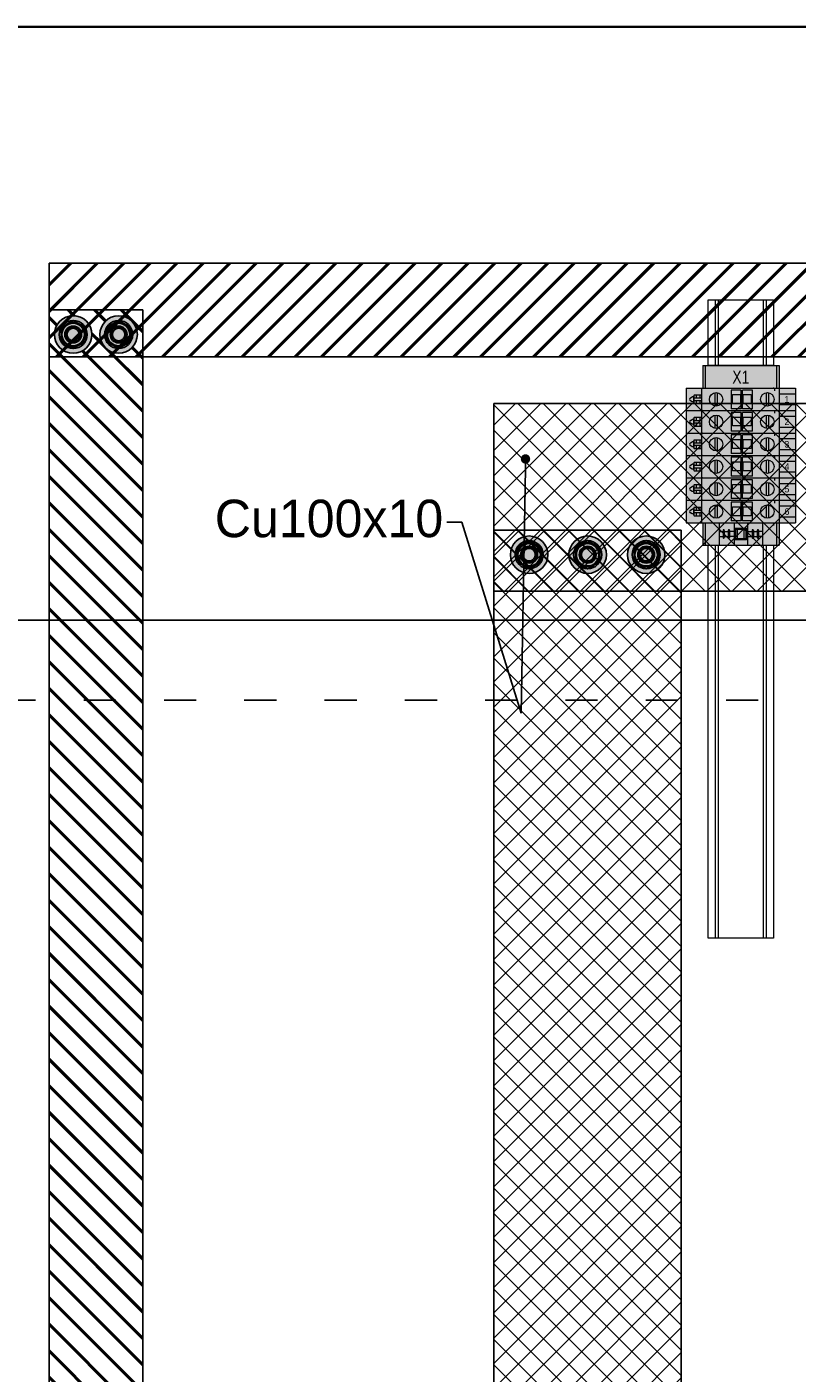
# Model space of a CAD drawing. Header units: millimetres. Extents: x -31 to 6803, y 0 to 664.
# Tile 22 of 119: x 940 to 969, y 187 to 237. Entities that reach past the tile are written whole.
import ezdxf
from ezdxf import colors
from ezdxf.entities.mleader import LeaderData, LeaderLine
from ezdxf.enums import TextEntityAlignment as Align
from ezdxf.math import Vec2, Vec3

# ---------------------------------------------------------------- set-up
doc = ezdxf.new("R2010")
doc.units = ezdxf.units.MM
doc.linetypes.add('ACAD_ISO03W100', pattern=[30, 12, -18])
doc.linetypes.add('DOT', pattern=[0.25, 0, -0.25])
doc.layers.add('!POMOCNICZE', color=8, linetype='Continuous', plot=False)
for name, color, linetype in [('1', 7, 'Continuous'), ('INTFCLR_5769', 7, 'Continuous'), ('Złączki', 7, 'Continuous')]:
    doc.layers.add(name, color=color, linetype=linetype)
doc.layers.add('TERMINALS', color=7, linetype='Continuous', lineweight=0)
doc.linetypes.add('CPFLEX', pattern='A,0.0001,-0.2,[131,LTYPESHP.SHX,S=0.2,R=0,X=-0.2,Y=0],-0.4,[131,LTYPESHP.SHX,S=0.2,R=180,X=0.2,Y=0],-0.2', length=0.8001)

# ---------------------------------------------------------------- blocks, each defined once
blk = doc.blocks.new('*U123')
at = {"transparency": 33554687}
h = blk.add_hatch(color=9, dxfattribs=at)
h.dxf.hatch_style = 1
h.paths.add_polyline_path([(-10, 0, 1), (10, 0, 1)])
at = {"color": 7}
blk.add_circle((-0.01, -0.01), 4.09, dxfattribs=at)
at = {"layer": 'INTFCLR_5769', "color": 7}
for p, q in [((-0.01, 7.5), (-6.49, 3.76)), ((6.49, 3.76), (0.01, 7.5)), ((-6.5, -3.74), (-6.5, 3.74)), ((6.5, -3.74), (6.5, 3.74)), ((-0.01, -7.5), (-6.49, -3.76)), ((6.49, -3.76), (0.01, -7.5))]:
    blk.add_line(p, q, dxfattribs=at)
for radius in [10, 7.5, 6.5, 6, 4.5, 4.32, 4, 3.32]:
    blk.add_circle((0, 0), radius, dxfattribs=at)
for centre, radius, start, end in [((0, 0), 7.5, 89.92779, 90.07506), ((0, 0), 7.5, 149.92506, 150.0721), ((-0.01, 0), 7.51, 29.9257, 30.0727), ((0.01, 0), 7.51, 209.9273, 210.07444), ((0, 0), 7.5, 329.92484, 330.07206), ((0, 0), 7.5, 269.92794, 270.07516)]:
    blk.add_arc(centre, radius, start, end, dxfattribs=at)
blk = doc.blocks.new('*U124')
at = {"transparency": 33554687}
h = blk.add_hatch(color=9, dxfattribs=at)
h.dxf.hatch_style = 1
h.paths.add_polyline_path([(-10, 0, 1), (10, 0, 1)])
at = {"color": 7}
blk.add_circle((-0.01, -0.01), 4.09, dxfattribs=at)
at = {"layer": 'INTFCLR_5769', "color": 7}
for p, q in [((-0.01, 7.5), (-6.49, 3.76)), ((6.49, 3.76), (0.01, 7.5)), ((-6.5, -3.74), (-6.5, 3.74)), ((6.5, -3.74), (6.5, 3.74)), ((-0.01, -7.5), (-6.49, -3.76)), ((6.49, -3.76), (0.01, -7.5))]:
    blk.add_line(p, q, dxfattribs=at)
for radius in [10, 7.5, 6.5, 6, 4.5, 4.32, 4, 3.32]:
    blk.add_circle((0, 0), radius, dxfattribs=at)
for centre, radius, start, end in [((0, 0), 7.5, 89.92779, 90.07506), ((0, 0), 7.5, 149.92506, 150.0721), ((-0.01, 0), 7.51, 29.9257, 30.0727), ((0.01, 0), 7.51, 209.9273, 210.07444), ((0, 0), 7.5, 329.92484, 330.07206), ((0, 0), 7.5, 269.92794, 270.07516)]:
    blk.add_arc(centre, radius, start, end, dxfattribs=at)
blk = doc.blocks.new('*U125')
at = {"transparency": 33554687}
h = blk.add_hatch(color=9, dxfattribs=at)
h.dxf.hatch_style = 1
h.paths.add_polyline_path([(-10, 0, 1), (10, 0, 1)])
at = {"color": 7}
blk.add_circle((-0.01, -0.01), 4.09, dxfattribs=at)
at = {"layer": 'INTFCLR_5769', "color": 7}
for p, q in [((-0.01, 7.5), (-6.49, 3.76)), ((6.49, 3.76), (0.01, 7.5)), ((-6.5, -3.74), (-6.5, 3.74)), ((6.5, -3.74), (6.5, 3.74)), ((-0.01, -7.5), (-6.49, -3.76)), ((6.49, -3.76), (0.01, -7.5))]:
    blk.add_line(p, q, dxfattribs=at)
for radius in [10, 7.5, 6.5, 6, 4.5, 4.32, 4, 3.32]:
    blk.add_circle((0, 0), radius, dxfattribs=at)
for centre, radius, start, end in [((0, 0), 7.5, 89.92779, 90.07506), ((0, 0), 7.5, 149.92506, 150.0721), ((-0.01, 0), 7.51, 29.9257, 30.0727), ((0.01, 0), 7.51, 209.9273, 210.07444), ((0, 0), 7.5, 329.92484, 330.07206), ((0, 0), 7.5, 269.92794, 270.07516)]:
    blk.add_arc(centre, radius, start, end, dxfattribs=at)
blk = doc.blocks.new('*U126')
at = {"transparency": 33554687}
h = blk.add_hatch(color=9, dxfattribs=at)
h.dxf.hatch_style = 1
h.paths.add_polyline_path([(-10, 0, 1), (10, 0, 1)])
at = {"color": 7}
blk.add_circle((-0.01, -0.01), 4.09, dxfattribs=at)
at = {"layer": 'INTFCLR_5769', "color": 7}
for p, q in [((-0.01, 7.5), (-6.49, 3.76)), ((6.49, 3.76), (0.01, 7.5)), ((-6.5, -3.74), (-6.5, 3.74)), ((6.5, -3.74), (6.5, 3.74)), ((-0.01, -7.5), (-6.49, -3.76)), ((6.49, -3.76), (0.01, -7.5))]:
    blk.add_line(p, q, dxfattribs=at)
for radius in [10, 7.5, 6.5, 6, 4.5, 4.32, 4, 3.32]:
    blk.add_circle((0, 0), radius, dxfattribs=at)
for centre, radius, start, end in [((0, 0), 7.5, 89.92779, 90.07506), ((0, 0), 7.5, 149.92506, 150.0721), ((-0.01, 0), 7.51, 29.9257, 30.0727), ((0.01, 0), 7.51, 209.9273, 210.07444), ((0, 0), 7.5, 329.92484, 330.07206), ((0, 0), 7.5, 269.92794, 270.07516)]:
    blk.add_arc(centre, radius, start, end, dxfattribs=at)
blk = doc.blocks.new('*U127')
at = {"transparency": 33554687}
h = blk.add_hatch(color=9, dxfattribs=at)
h.dxf.hatch_style = 1
h.paths.add_polyline_path([(-10, 0, 1), (10, 0, 1)])
at = {"color": 7}
blk.add_circle((-0.01, -0.01), 4.09, dxfattribs=at)
at = {"layer": 'INTFCLR_5769', "color": 7}
for p, q in [((-0.01, 7.5), (-6.49, 3.76)), ((6.49, 3.76), (0.01, 7.5)), ((-6.5, -3.74), (-6.5, 3.74)), ((6.5, -3.74), (6.5, 3.74)), ((-0.01, -7.5), (-6.49, -3.76)), ((6.49, -3.76), (0.01, -7.5))]:
    blk.add_line(p, q, dxfattribs=at)
for radius in [10, 7.5, 6.5, 6, 4.5, 4.32, 4, 3.32]:
    blk.add_circle((0, 0), radius, dxfattribs=at)
for centre, radius, start, end in [((0, 0), 7.5, 89.92779, 90.07506), ((0, 0), 7.5, 149.92506, 150.0721), ((-0.01, 0), 7.51, 29.9257, 30.0727), ((0.01, 0), 7.51, 209.9273, 210.07444), ((0, 0), 7.5, 329.92484, 330.07206), ((0, 0), 7.5, 269.92794, 270.07516)]:
    blk.add_arc(centre, radius, start, end, dxfattribs=at)
blk = doc.blocks.new('*U128')
at = {"transparency": 33554687}
h = blk.add_hatch(color=9, dxfattribs=at)
h.dxf.hatch_style = 1
h.paths.add_polyline_path([(-10, 0, 1), (10, 0, 1)])
at = {"color": 7}
blk.add_circle((-0.01, -0.01), 4.09, dxfattribs=at)
at = {"layer": 'INTFCLR_5769', "color": 7}
for p, q in [((-0.01, 7.5), (-6.49, 3.76)), ((6.49, 3.76), (0.01, 7.5)), ((-6.5, -3.74), (-6.5, 3.74)), ((6.5, -3.74), (6.5, 3.74)), ((-0.01, -7.5), (-6.49, -3.76)), ((6.49, -3.76), (0.01, -7.5))]:
    blk.add_line(p, q, dxfattribs=at)
for radius in [10, 7.5, 6.5, 6, 4.5, 4.32, 4, 3.32]:
    blk.add_circle((0, 0), radius, dxfattribs=at)
for centre, radius, start, end in [((0, 0), 7.5, 89.92779, 90.07506), ((0, 0), 7.5, 149.92506, 150.0721), ((-0.01, 0), 7.51, 29.9257, 30.0727), ((0.01, 0), 7.51, 209.9273, 210.07444), ((0, 0), 7.5, 329.92484, 330.07206), ((0, 0), 7.5, 269.92794, 270.07516)]:
    blk.add_arc(centre, radius, start, end, dxfattribs=at)
blk = doc.blocks.new('*U129')
at = {"transparency": 33554687}
h = blk.add_hatch(color=9, dxfattribs=at)
h.dxf.hatch_style = 1
h.paths.add_polyline_path([(-10, 0, 1), (10, 0, 1)])
at = {"color": 7}
blk.add_circle((-0.01, -0.01), 4.09, dxfattribs=at)
at = {"layer": 'INTFCLR_5769', "color": 7}
for p, q in [((-0.01, 7.5), (-6.49, 3.76)), ((6.49, 3.76), (0.01, 7.5)), ((-6.5, -3.74), (-6.5, 3.74)), ((6.5, -3.74), (6.5, 3.74)), ((-0.01, -7.5), (-6.49, -3.76)), ((6.49, -3.76), (0.01, -7.5))]:
    blk.add_line(p, q, dxfattribs=at)
for radius in [10, 7.5, 6.5, 6, 4.5, 4.32, 4, 3.32]:
    blk.add_circle((0, 0), radius, dxfattribs=at)
for centre, radius, start, end in [((0, 0), 7.5, 89.92779, 90.07506), ((0, 0), 7.5, 149.92506, 150.0721), ((-0.01, 0), 7.51, 29.9257, 30.0727), ((0.01, 0), 7.51, 209.9273, 210.07444), ((0, 0), 7.5, 329.92484, 330.07206), ((0, 0), 7.5, 269.92794, 270.07516)]:
    blk.add_arc(centre, radius, start, end, dxfattribs=at)
blk = doc.blocks.new('*U130')
at = {"transparency": 33554687}
h = blk.add_hatch(color=9, dxfattribs=at)
h.dxf.hatch_style = 1
h.paths.add_polyline_path([(-10, 0, 1), (10, 0, 1)])
at = {"color": 7}
blk.add_circle((-0.01, -0.01), 4.09, dxfattribs=at)
at = {"layer": 'INTFCLR_5769', "color": 7}
for p, q in [((-0.01, 7.5), (-6.49, 3.76)), ((6.49, 3.76), (0.01, 7.5)), ((-6.5, -3.74), (-6.5, 3.74)), ((6.5, -3.74), (6.5, 3.74)), ((-0.01, -7.5), (-6.49, -3.76)), ((6.49, -3.76), (0.01, -7.5))]:
    blk.add_line(p, q, dxfattribs=at)
for radius in [10, 7.5, 6.5, 6, 4.5, 4.32, 4, 3.32]:
    blk.add_circle((0, 0), radius, dxfattribs=at)
for centre, radius, start, end in [((0, 0), 7.5, 89.92779, 90.07506), ((0, 0), 7.5, 149.92506, 150.0721), ((-0.01, 0), 7.51, 29.9257, 30.0727), ((0.01, 0), 7.51, 209.9273, 210.07444), ((0, 0), 7.5, 329.92484, 330.07206), ((0, 0), 7.5, 269.92794, 270.07516)]:
    blk.add_arc(centre, radius, start, end, dxfattribs=at)
blk = doc.blocks.new('*U131')
at = {"transparency": 33554687}
h = blk.add_hatch(color=9, dxfattribs=at)
h.dxf.hatch_style = 1
h.paths.add_polyline_path([(-10, 0, 1), (10, 0, 1)])
at = {"color": 7}
blk.add_circle((-0.01, -0.01), 4.09, dxfattribs=at)
at = {"layer": 'INTFCLR_5769', "color": 7}
for p, q in [((-0.01, 7.5), (-6.49, 3.76)), ((6.49, 3.76), (0.01, 7.5)), ((-6.5, -3.74), (-6.5, 3.74)), ((6.5, -3.74), (6.5, 3.74)), ((-0.01, -7.5), (-6.49, -3.76)), ((6.49, -3.76), (0.01, -7.5))]:
    blk.add_line(p, q, dxfattribs=at)
for radius in [10, 7.5, 6.5, 6, 4.5, 4.32, 4, 3.32]:
    blk.add_circle((0, 0), radius, dxfattribs=at)
for centre, radius, start, end in [((0, 0), 7.5, 89.92779, 90.07506), ((0, 0), 7.5, 149.92506, 150.0721), ((-0.01, 0), 7.51, 29.9257, 30.0727), ((0.01, 0), 7.51, 209.9273, 210.07444), ((0, 0), 7.5, 329.92484, 330.07206), ((0, 0), 7.5, 269.92794, 270.07516)]:
    blk.add_arc(centre, radius, start, end, dxfattribs=at)
blk = doc.blocks.new('*U132')
at = {"transparency": 33554687}
h = blk.add_hatch(color=9, dxfattribs=at)
h.dxf.hatch_style = 1
h.paths.add_polyline_path([(-10, 0, 1), (10, 0, 1)])
at = {"color": 7}
blk.add_circle((-0.01, -0.01), 4.09, dxfattribs=at)
at = {"layer": 'INTFCLR_5769', "color": 7}
for p, q in [((-0.01, 7.5), (-6.49, 3.76)), ((6.49, 3.76), (0.01, 7.5)), ((-6.5, -3.74), (-6.5, 3.74)), ((6.5, -3.74), (6.5, 3.74)), ((-0.01, -7.5), (-6.49, -3.76)), ((6.49, -3.76), (0.01, -7.5))]:
    blk.add_line(p, q, dxfattribs=at)
for radius in [10, 7.5, 6.5, 6, 4.5, 4.32, 4, 3.32]:
    blk.add_circle((0, 0), radius, dxfattribs=at)
for centre, radius, start, end in [((0, 0), 7.5, 89.92779, 90.07506), ((0, 0), 7.5, 149.92506, 150.0721), ((-0.01, 0), 7.51, 29.9257, 30.0727), ((0.01, 0), 7.51, 209.9273, 210.07444), ((0, 0), 7.5, 329.92484, 330.07206), ((0, 0), 7.5, 269.92794, 270.07516)]:
    blk.add_arc(centre, radius, start, end, dxfattribs=at)
blk = doc.blocks.new('_Dot')
at = {"color": 0, "linetype": 'ByBlock', "lineweight": -2}
blk.add_line((-0.5, 0), (-1, 0), dxfattribs=at)
at = {"color": 0, "linetype": 'ByBlock', "const_width": 0.5}
blk.add_lwpolyline([(-0.25, 0, 1), (0.25, 0, 1)], format="xyb", close=True, dxfattribs=at)
blk = doc.blocks.new('*U183')
at = {"true_color": 0xffffff}
h = blk.add_hatch(color=7, dxfattribs=at)
h.dxf.hatch_style = 1
h.paths.add_polyline_path([(-0.03, 20.37), (-12, 20.37), (-12, -20.37), (-0.03, -20.37)])
at = {"layer": 'TERMINALS', "linetype": 'Continuous', "lineweight": 0}
for p, q in [((-12, -20.37), (-12, 20.37)), ((-12, 20.37), (0, 20.37)), ((-12, 19.01), (0, 19.01)), ((0, -20.37), (0, 20.37)), ((-12, -19.01), (0, -19.01)), ((-12, -20.37), (0, -20.37))]:
    blk.add_line(p, q, dxfattribs=at)
blk.add_point((0, 17.5), dxfattribs=at)
at = {"width": 0.8, "flags": 12}
blk.add_attdef('X1', text='', height=7, rotation=90, dxfattribs=at).set_placement((-5.86, 0), align=Align.MIDDLE_CENTER)
blk = doc.blocks.new('*U185')
at = {"true_color": 0xffffff}
h = blk.add_hatch(color=7, dxfattribs=at)
h.dxf.hatch_style = 1
h.paths.add_polyline_path([(11.99, 20.37), (0.01, 20.37), (0, -20.37), (11.97, -20.37)])
at = {"linetype": 'DOT', "lineweight": 0, "ltscale": 1000000.0}
blk.add_line((0, 17.5), (12, 17.5), dxfattribs=at)
at = {"layer": 'TERMINALS', "linetype": 'Continuous', "lineweight": 0}
for p, q in [((0, -20.37), (0, 20.37)), ((0, 20.37), (12, 20.37)), ((0, 19.01), (12, 19.01)), ((12, -20.37), (12, 20.37)), ((0, 11.58), (12, 11.58)), ((4.09, 9.48), (7.91, 9.48)), ((4.09, 8.78), (7.91, 8.78)), ((4.7, 11.58), (4.7, 9.48)), ((4.7, 6.68), (4.7, 8.78)), ((7.3, 11.58), (7.3, 9.48)), ((7.3, 6.68), (7.3, 8.78)), ((0, 3.58), (12, 3.58)), ((2.9, -3.12), (2.9, 3.08)), ((2.9, 3.08), (9.1, 3.08)), ((2.9, 3.08), (3.4, 2.58)), ((3.4, -2.62), (3.4, 2.58)), ((3.4, 2.58), (8.6, 2.58)), ((8.6, 1.74), (3.4, 1.74)), ((4.09, 6.68), (7.91, 6.68)), ((4.09, 5.98), (7.91, 5.98)), ((4.7, 3.58), (4.7, 5.98)), ((7.3, 3.58), (7.3, 5.98)), ((8.6, 2.58), (9.1, 3.08)), ((8.6, 2.58), (8.6, -2.62)), ((9.1, 3.08), (9.1, -3.12)), ((0, -3.62), (12, -3.62)), ((2.9, -3.12), (3.4, -2.62)), ((9.1, -3.12), (2.9, -3.12)), ((8.6, -1.77), (3.4, -1.77)), ((8.6, -2.62), (3.4, -2.62)), ((4.09, -6.02), (7.91, -6.02)), ((4.09, -6.72), (7.91, -6.72)), ((4.7, -3.62), (4.7, -6.02)), ((4.7, -8.82), (4.7, -6.72)), ((7.3, -3.62), (7.3, -6.02)), ((7.3, -8.82), (7.3, -6.72)), ((8.6, -2.62), (9.1, -3.12)), ((0, -11.62), (12, -11.62)), ((4.09, -8.82), (7.91, -8.82)), ((4.09, -9.52), (7.91, -9.52)), ((4.7, -11.62), (4.7, -9.52)), ((7.3, -11.62), (7.3, -9.52)), ((0, -19.01), (12, -19.01)), ((0, -20.37), (12, -20.37))]:
    blk.add_line(p, q, dxfattribs=at)
for centre, start, end in [((4.09, 9.13), 90, 270), ((7.91, 9.13), 270, 90), ((4.09, 6.33), 90, 270), ((7.91, 6.33), 270, 90), ((4.09, -6.37), 90, 270), ((7.91, -6.37), 270, 90), ((4.09, -9.17), 90, 270), ((7.91, -9.17), 270, 90)]:
    blk.add_arc(centre, 0.35, start, end, dxfattribs=at)
blk = doc.blocks.new('*U194')
at = {"layer": 'Złączki', "lineweight": 0}
for p, q in [((0, 17.5), (35.08, 17.5)), ((0, -17.5), (0, 17.5)), ((35.08, 17.5), (35.08, -17.5)), ((0, 13.5), (35.08, 13.5)), ((0, 12), (35.08, 12)), ((35.08, -12), (0, -12)), ((35.08, -13.5), (0, -13.5)), ((35.08, -17.5), (0, -17.5))]:
    blk.add_line(p, q, dxfattribs=at)
blk = doc.blocks.new('*U195')
at = {"layer": 'Złączki', "lineweight": 0}
for p, q in [((0, 17.5), (209.79, 17.5)), ((0, -17.5), (0, 17.5)), ((209.79, 17.5), (209.79, -17.5)), ((0, 13.5), (209.79, 13.5)), ((0, 12), (209.79, 12)), ((209.79, -12), (0, -12)), ((209.79, -13.5), (0, -13.5)), ((209.79, -17.5), (0, -17.5))]:
    blk.add_line(p, q, dxfattribs=at)
blk = doc.blocks.new('*U212')
at = {"true_color": 0xffffff}
h = blk.add_hatch(color=7, dxfattribs=at)
h.dxf.hatch_style = 1
h.paths.add_polyline_path([(11.97, 29.25), (0, 29.25), (0, -29.25), (11.97, -29.25)])
at = {"lineweight": 0}
for p, q in [((3, 20.6), (3, 29.25)), ((8.97, 29.25), (8.97, 20.6)), ((11.97, 20.6), (0, 20.6))]:
    blk.add_line(p, q, dxfattribs=at)
at = {"linetype": 'DOT', "lineweight": 0, "ltscale": 1000000.0}
blk.add_line((0, 18), (11.97, 18), dxfattribs=at)
blk.add_line((4.24, -25.17), (7.74, -25.17))
at = {"layer": '1', "linetype": 'Continuous', "lineweight": 0}
for p, q in [((0, 29.25), (11.97, 29.25)), ((0, -29.25), (0, 29.25)), ((11.97, -29.25), (11.97, 29.25)), ((2.46, 14.75), (9.51, 14.75)), ((2.46, 13.55), (9.51, 13.55)), ((10.98, 6.2), (1, 6.2)), ((1, 6.2), (1, 0.85)), ((10.98, 0.85), (1, 0.85)), ((10.98, 0.15), (1, 0.15)), ((1, 0.15), (1, -5.2)), ((3.45, 5.45), (8.2, 5.45)), ((3.45, 1.25), (3.45, 5.45)), ((8.2, 1.25), (3.45, 1.25)), ((8.2, 5.45), (8.2, 1.25)), ((10.98, 6.2), (10.98, 0.85)), ((10.98, 0.15), (10.98, -5.2)), ((1, -5.2), (10.98, -5.2)), ((3.45, -4.45), (3.45, -0.25)), ((3.45, -0.25), (8.2, -0.25)), ((8.2, -4.45), (3.45, -4.45)), ((8.2, -0.25), (8.2, -4.45)), ((2.46, -12.6), (9.51, -12.6)), ((2.46, -13.8), (9.51, -13.8)), ((0.5, -21), (11.47, -21)), ((3.74, -21), (3.74, -24.67)), ((5.24, -25.17), (5.24, -21)), ((6.73, -21), (6.73, -25.17)), ((8.24, -24.67), (8.24, -21)), ((4.24, -21.88), (5.24, -21.88)), ((4.24, -23.86), (5.24, -23.86)), ((4.69, -25.17), (4.69, -25.97)), ((5.22, -26.88), (4.69, -25.97)), ((6.73, -21.88), (7.74, -21.88)), ((6.73, -23.86), (7.74, -23.86)), ((7.29, -25.97), (6.75, -26.88)), ((7.29, -25.17), (7.29, -25.97)), ((0, -29.25), (11.97, -29.25))]:
    blk.add_line(p, q, dxfattribs=at)
for centre in [(5.99, 14.15), (5.99, -13.2)]:
    blk.add_circle(centre, 3.58, dxfattribs=at)
for centre, radius, start, end in [((0.5, -20.5), 0.5, 180, 270), ((4.24, -21.38), 0.5, 179.98941, 270), ((7.74, -21.38), 0.5, 270, 0.01147), ((11.47, -20.5), 0.5, 270, 0), ((4.24, -23.36), 0.5, 179.98941, 270), ((4.24, -24.67), 0.5, 179.98941, 270.00011), ((5.99, -26.44), 0.887, 210.1767, 329.8233), ((7.74, -23.36), 0.5, 270, 0.01147), ((7.74, -24.67), 0.5, 270.00011, 0.01147)]:
    blk.add_arc(centre, radius, start, end, dxfattribs=at)
at = {"flags": 12}
blk.add_attdef('16', text='', height=3.5, rotation=90, dxfattribs=at).set_placement((5.99, 24.59), align=Align.MIDDLE_CENTER)
blk = doc.blocks.new('*U214')
at = {"true_color": 0xffffff}
h = blk.add_hatch(color=7, dxfattribs=at)
h.dxf.hatch_style = 1
h.paths.add_polyline_path([(11.97, 29.25), (0, 29.25), (0, -29.25), (11.97, -29.25)])
at = {"lineweight": 0}
for p, q in [((3, 20.6), (3, 29.25)), ((8.97, 29.25), (8.97, 20.6)), ((11.97, 20.6), (0, 20.6))]:
    blk.add_line(p, q, dxfattribs=at)
at = {"linetype": 'DOT', "lineweight": 0, "ltscale": 1000000.0}
blk.add_line((0, 18), (11.97, 18), dxfattribs=at)
blk.add_line((4.24, -25.17), (7.74, -25.17))
at = {"layer": '1', "linetype": 'Continuous', "lineweight": 0}
for p, q in [((0, 29.25), (11.97, 29.25)), ((0, -29.25), (0, 29.25)), ((11.97, -29.25), (11.97, 29.25)), ((2.46, 14.75), (9.51, 14.75)), ((2.46, 13.55), (9.51, 13.55)), ((10.98, 6.2), (1, 6.2)), ((1, 6.2), (1, 0.85)), ((10.98, 0.85), (1, 0.85)), ((10.98, 0.15), (1, 0.15)), ((1, 0.15), (1, -5.2)), ((3.45, 5.45), (8.2, 5.45)), ((3.45, 1.25), (3.45, 5.45)), ((8.2, 1.25), (3.45, 1.25)), ((8.2, 5.45), (8.2, 1.25)), ((10.98, 6.2), (10.98, 0.85)), ((10.98, 0.15), (10.98, -5.2)), ((1, -5.2), (10.98, -5.2)), ((3.45, -4.45), (3.45, -0.25)), ((3.45, -0.25), (8.2, -0.25)), ((8.2, -4.45), (3.45, -4.45)), ((8.2, -0.25), (8.2, -4.45)), ((2.46, -12.6), (9.51, -12.6)), ((2.46, -13.8), (9.51, -13.8)), ((0.5, -21), (11.47, -21)), ((3.74, -21), (3.74, -24.67)), ((5.24, -25.17), (5.24, -21)), ((6.73, -21), (6.73, -25.17)), ((8.24, -24.67), (8.24, -21)), ((4.24, -21.88), (5.24, -21.88)), ((4.24, -23.86), (5.24, -23.86)), ((4.69, -25.17), (4.69, -25.97)), ((5.22, -26.88), (4.69, -25.97)), ((6.73, -21.88), (7.74, -21.88)), ((6.73, -23.86), (7.74, -23.86)), ((7.29, -25.97), (6.75, -26.88)), ((7.29, -25.17), (7.29, -25.97)), ((0, -29.25), (11.97, -29.25))]:
    blk.add_line(p, q, dxfattribs=at)
for centre in [(5.99, 14.15), (5.99, -13.2)]:
    blk.add_circle(centre, 3.58, dxfattribs=at)
for centre, radius, start, end in [((0.5, -20.5), 0.5, 180, 270), ((4.24, -21.38), 0.5, 179.98941, 270), ((7.74, -21.38), 0.5, 270, 0.01147), ((11.47, -20.5), 0.5, 270, 0), ((4.24, -23.36), 0.5, 179.98941, 270), ((4.24, -24.67), 0.5, 179.98941, 270.00011), ((5.99, -26.44), 0.887, 210.1767, 329.8233), ((7.74, -23.36), 0.5, 270, 0.01147), ((7.74, -24.67), 0.5, 270.00011, 0.01147)]:
    blk.add_arc(centre, radius, start, end, dxfattribs=at)
at = {"flags": 12}
blk.add_attdef('16', text='', height=3.5, rotation=90, dxfattribs=at).set_placement((5.99, 24.59), align=Align.MIDDLE_CENTER)
blk = doc.blocks.new('*U215')
at = {"true_color": 0xffffff}
h = blk.add_hatch(color=7, dxfattribs=at)
h.dxf.hatch_style = 1
h.paths.add_polyline_path([(11.97, 29.25), (0, 29.25), (0, -29.25), (11.97, -29.25)])
at = {"lineweight": 0}
for p, q in [((3, 20.6), (3, 29.25)), ((8.97, 29.25), (8.97, 20.6)), ((11.97, 20.6), (0, 20.6))]:
    blk.add_line(p, q, dxfattribs=at)
at = {"linetype": 'DOT', "lineweight": 0, "ltscale": 1000000.0}
blk.add_line((0, 18), (11.97, 18), dxfattribs=at)
blk.add_line((4.24, -25.17), (7.74, -25.17))
at = {"layer": '1', "linetype": 'Continuous', "lineweight": 0}
for p, q in [((0, 29.25), (11.97, 29.25)), ((0, -29.25), (0, 29.25)), ((11.97, -29.25), (11.97, 29.25)), ((2.46, 14.75), (9.51, 14.75)), ((2.46, 13.55), (9.51, 13.55)), ((10.98, 6.2), (1, 6.2)), ((1, 6.2), (1, 0.85)), ((10.98, 0.85), (1, 0.85)), ((10.98, 0.15), (1, 0.15)), ((1, 0.15), (1, -5.2)), ((3.45, 5.45), (8.2, 5.45)), ((3.45, 1.25), (3.45, 5.45)), ((8.2, 1.25), (3.45, 1.25)), ((8.2, 5.45), (8.2, 1.25)), ((10.98, 6.2), (10.98, 0.85)), ((10.98, 0.15), (10.98, -5.2)), ((1, -5.2), (10.98, -5.2)), ((3.45, -4.45), (3.45, -0.25)), ((3.45, -0.25), (8.2, -0.25)), ((8.2, -4.45), (3.45, -4.45)), ((8.2, -0.25), (8.2, -4.45)), ((2.46, -12.6), (9.51, -12.6)), ((2.46, -13.8), (9.51, -13.8)), ((0.5, -21), (11.47, -21)), ((3.74, -21), (3.74, -24.67)), ((5.24, -25.17), (5.24, -21)), ((6.73, -21), (6.73, -25.17)), ((8.24, -24.67), (8.24, -21)), ((4.24, -21.88), (5.24, -21.88)), ((4.24, -23.86), (5.24, -23.86)), ((4.69, -25.17), (4.69, -25.97)), ((5.22, -26.88), (4.69, -25.97)), ((6.73, -21.88), (7.74, -21.88)), ((6.73, -23.86), (7.74, -23.86)), ((7.29, -25.97), (6.75, -26.88)), ((7.29, -25.17), (7.29, -25.97)), ((0, -29.25), (11.97, -29.25))]:
    blk.add_line(p, q, dxfattribs=at)
for centre in [(5.99, 14.15), (5.99, -13.2)]:
    blk.add_circle(centre, 3.58, dxfattribs=at)
for centre, radius, start, end in [((0.5, -20.5), 0.5, 180, 270), ((4.24, -21.38), 0.5, 179.98941, 270), ((7.74, -21.38), 0.5, 270, 0.01147), ((11.47, -20.5), 0.5, 270, 0), ((4.24, -23.36), 0.5, 179.98941, 270), ((4.24, -24.67), 0.5, 179.98941, 270.00011), ((5.99, -26.44), 0.887, 210.1767, 329.8233), ((7.74, -23.36), 0.5, 270, 0.01147), ((7.74, -24.67), 0.5, 270.00011, 0.01147)]:
    blk.add_arc(centre, radius, start, end, dxfattribs=at)
at = {"flags": 12}
blk.add_attdef('16', text='', height=3.5, rotation=90, dxfattribs=at).set_placement((5.99, 24.59), align=Align.MIDDLE_CENTER)
blk = doc.blocks.new('*U216')
at = {"true_color": 0xffffff}
h = blk.add_hatch(color=7, dxfattribs=at)
h.dxf.hatch_style = 1
h.paths.add_polyline_path([(11.97, 29.25), (0, 29.25), (0, -29.25), (11.97, -29.25)])
at = {"lineweight": 0}
for p, q in [((3, 20.6), (3, 29.25)), ((8.97, 29.25), (8.97, 20.6)), ((11.97, 20.6), (0, 20.6))]:
    blk.add_line(p, q, dxfattribs=at)
at = {"linetype": 'DOT', "lineweight": 0, "ltscale": 1000000.0}
blk.add_line((0, 18), (11.97, 18), dxfattribs=at)
blk.add_line((4.24, -25.17), (7.74, -25.17))
at = {"layer": '1', "linetype": 'Continuous', "lineweight": 0}
for p, q in [((0, 29.25), (11.97, 29.25)), ((0, -29.25), (0, 29.25)), ((11.97, -29.25), (11.97, 29.25)), ((2.46, 14.75), (9.51, 14.75)), ((2.46, 13.55), (9.51, 13.55)), ((10.98, 6.2), (1, 6.2)), ((1, 6.2), (1, 0.85)), ((10.98, 0.85), (1, 0.85)), ((10.98, 0.15), (1, 0.15)), ((1, 0.15), (1, -5.2)), ((3.45, 5.45), (8.2, 5.45)), ((3.45, 1.25), (3.45, 5.45)), ((8.2, 1.25), (3.45, 1.25)), ((8.2, 5.45), (8.2, 1.25)), ((10.98, 6.2), (10.98, 0.85)), ((10.98, 0.15), (10.98, -5.2)), ((1, -5.2), (10.98, -5.2)), ((3.45, -4.45), (3.45, -0.25)), ((3.45, -0.25), (8.2, -0.25)), ((8.2, -4.45), (3.45, -4.45)), ((8.2, -0.25), (8.2, -4.45)), ((2.46, -12.6), (9.51, -12.6)), ((2.46, -13.8), (9.51, -13.8)), ((0.5, -21), (11.47, -21)), ((3.74, -21), (3.74, -24.67)), ((5.24, -25.17), (5.24, -21)), ((6.73, -21), (6.73, -25.17)), ((8.24, -24.67), (8.24, -21)), ((4.24, -21.88), (5.24, -21.88)), ((4.24, -23.86), (5.24, -23.86)), ((4.69, -25.17), (4.69, -25.97)), ((5.22, -26.88), (4.69, -25.97)), ((6.73, -21.88), (7.74, -21.88)), ((6.73, -23.86), (7.74, -23.86)), ((7.29, -25.97), (6.75, -26.88)), ((7.29, -25.17), (7.29, -25.97)), ((0, -29.25), (11.97, -29.25))]:
    blk.add_line(p, q, dxfattribs=at)
for centre in [(5.99, 14.15), (5.99, -13.2)]:
    blk.add_circle(centre, 3.58, dxfattribs=at)
for centre, radius, start, end in [((0.5, -20.5), 0.5, 180, 270), ((4.24, -21.38), 0.5, 179.98941, 270), ((7.74, -21.38), 0.5, 270, 0.01147), ((11.47, -20.5), 0.5, 270, 0), ((4.24, -23.36), 0.5, 179.98941, 270), ((4.24, -24.67), 0.5, 179.98941, 270.00011), ((5.99, -26.44), 0.887, 210.1767, 329.8233), ((7.74, -23.36), 0.5, 270, 0.01147), ((7.74, -24.67), 0.5, 270.00011, 0.01147)]:
    blk.add_arc(centre, radius, start, end, dxfattribs=at)
at = {"flags": 12}
blk.add_attdef('16', text='', height=3.5, rotation=90, dxfattribs=at).set_placement((5.99, 24.59), align=Align.MIDDLE_CENTER)
blk = doc.blocks.new('*U217')
at = {"true_color": 0xffffff}
h = blk.add_hatch(color=7, dxfattribs=at)
h.dxf.hatch_style = 1
h.paths.add_polyline_path([(11.97, 29.25), (0, 29.25), (0, -29.25), (11.97, -29.25)])
at = {"lineweight": 0}
for p, q in [((3, 20.6), (3, 29.25)), ((8.97, 29.25), (8.97, 20.6)), ((11.97, 20.6), (0, 20.6))]:
    blk.add_line(p, q, dxfattribs=at)
at = {"linetype": 'DOT', "lineweight": 0, "ltscale": 1000000.0}
blk.add_line((0, 18), (11.97, 18), dxfattribs=at)
blk.add_line((4.24, -25.17), (7.74, -25.17))
at = {"layer": '1', "linetype": 'Continuous', "lineweight": 0}
for p, q in [((0, 29.25), (11.97, 29.25)), ((0, -29.25), (0, 29.25)), ((11.97, -29.25), (11.97, 29.25)), ((2.46, 14.75), (9.51, 14.75)), ((2.46, 13.55), (9.51, 13.55)), ((10.98, 6.2), (1, 6.2)), ((1, 6.2), (1, 0.85)), ((10.98, 0.85), (1, 0.85)), ((10.98, 0.15), (1, 0.15)), ((1, 0.15), (1, -5.2)), ((3.45, 5.45), (8.2, 5.45)), ((3.45, 1.25), (3.45, 5.45)), ((8.2, 1.25), (3.45, 1.25)), ((8.2, 5.45), (8.2, 1.25)), ((10.98, 6.2), (10.98, 0.85)), ((10.98, 0.15), (10.98, -5.2)), ((1, -5.2), (10.98, -5.2)), ((3.45, -4.45), (3.45, -0.25)), ((3.45, -0.25), (8.2, -0.25)), ((8.2, -4.45), (3.45, -4.45)), ((8.2, -0.25), (8.2, -4.45)), ((2.46, -12.6), (9.51, -12.6)), ((2.46, -13.8), (9.51, -13.8)), ((0.5, -21), (11.47, -21)), ((3.74, -21), (3.74, -24.67)), ((5.24, -25.17), (5.24, -21)), ((6.73, -21), (6.73, -25.17)), ((8.24, -24.67), (8.24, -21)), ((4.24, -21.88), (5.24, -21.88)), ((4.24, -23.86), (5.24, -23.86)), ((4.69, -25.17), (4.69, -25.97)), ((5.22, -26.88), (4.69, -25.97)), ((6.73, -21.88), (7.74, -21.88)), ((6.73, -23.86), (7.74, -23.86)), ((7.29, -25.97), (6.75, -26.88)), ((7.29, -25.17), (7.29, -25.97)), ((0, -29.25), (11.97, -29.25))]:
    blk.add_line(p, q, dxfattribs=at)
for centre in [(5.99, 14.15), (5.99, -13.2)]:
    blk.add_circle(centre, 3.58, dxfattribs=at)
for centre, radius, start, end in [((0.5, -20.5), 0.5, 180, 270), ((4.24, -21.38), 0.5, 179.98941, 270), ((7.74, -21.38), 0.5, 270, 0.01147), ((11.47, -20.5), 0.5, 270, 0), ((4.24, -23.36), 0.5, 179.98941, 270), ((4.24, -24.67), 0.5, 179.98941, 270.00011), ((5.99, -26.44), 0.887, 210.1767, 329.8233), ((7.74, -23.36), 0.5, 270, 0.01147), ((7.74, -24.67), 0.5, 270.00011, 0.01147)]:
    blk.add_arc(centre, radius, start, end, dxfattribs=at)
at = {"flags": 12}
blk.add_attdef('16', text='', height=3.5, rotation=90, dxfattribs=at).set_placement((5.99, 24.59), align=Align.MIDDLE_CENTER)
blk = doc.blocks.new('*U218')
at = {"true_color": 0xffffff}
h = blk.add_hatch(color=7, dxfattribs=at)
h.dxf.hatch_style = 1
h.paths.add_polyline_path([(11.97, 29.25), (0, 29.25), (0, -29.25), (11.97, -29.25)])
at = {"lineweight": 0}
for p, q in [((3, 20.6), (3, 29.25)), ((8.97, 29.25), (8.97, 20.6)), ((11.97, 20.6), (0, 20.6))]:
    blk.add_line(p, q, dxfattribs=at)
at = {"linetype": 'DOT', "lineweight": 0, "ltscale": 1000000.0}
blk.add_line((0, 18), (11.97, 18), dxfattribs=at)
blk.add_line((4.24, -25.17), (7.74, -25.17))
at = {"layer": '1', "linetype": 'Continuous', "lineweight": 0}
for p, q in [((0, 29.25), (11.97, 29.25)), ((0, -29.25), (0, 29.25)), ((11.97, -29.25), (11.97, 29.25)), ((2.46, 14.75), (9.51, 14.75)), ((2.46, 13.55), (9.51, 13.55)), ((10.98, 6.2), (1, 6.2)), ((1, 6.2), (1, 0.85)), ((10.98, 0.85), (1, 0.85)), ((10.98, 0.15), (1, 0.15)), ((1, 0.15), (1, -5.2)), ((3.45, 5.45), (8.2, 5.45)), ((3.45, 1.25), (3.45, 5.45)), ((8.2, 1.25), (3.45, 1.25)), ((8.2, 5.45), (8.2, 1.25)), ((10.98, 6.2), (10.98, 0.85)), ((10.98, 0.15), (10.98, -5.2)), ((1, -5.2), (10.98, -5.2)), ((3.45, -4.45), (3.45, -0.25)), ((3.45, -0.25), (8.2, -0.25)), ((8.2, -4.45), (3.45, -4.45)), ((8.2, -0.25), (8.2, -4.45)), ((2.46, -12.6), (9.51, -12.6)), ((2.46, -13.8), (9.51, -13.8)), ((0.5, -21), (11.47, -21)), ((3.74, -21), (3.74, -24.67)), ((5.24, -25.17), (5.24, -21)), ((6.73, -21), (6.73, -25.17)), ((8.24, -24.67), (8.24, -21)), ((4.24, -21.88), (5.24, -21.88)), ((4.24, -23.86), (5.24, -23.86)), ((4.69, -25.17), (4.69, -25.97)), ((5.22, -26.88), (4.69, -25.97)), ((6.73, -21.88), (7.74, -21.88)), ((6.73, -23.86), (7.74, -23.86)), ((7.29, -25.97), (6.75, -26.88)), ((7.29, -25.17), (7.29, -25.97)), ((0, -29.25), (11.97, -29.25))]:
    blk.add_line(p, q, dxfattribs=at)
for centre in [(5.99, 14.15), (5.99, -13.2)]:
    blk.add_circle(centre, 3.58, dxfattribs=at)
for centre, radius, start, end in [((0.5, -20.5), 0.5, 180, 270), ((4.24, -21.38), 0.5, 179.98941, 270), ((7.74, -21.38), 0.5, 270, 0.01147), ((11.47, -20.5), 0.5, 270, 0), ((4.24, -23.36), 0.5, 179.98941, 270), ((4.24, -24.67), 0.5, 179.98941, 270.00011), ((5.99, -26.44), 0.887, 210.1767, 329.8233), ((7.74, -23.36), 0.5, 270, 0.01147), ((7.74, -24.67), 0.5, 270.00011, 0.01147)]:
    blk.add_arc(centre, radius, start, end, dxfattribs=at)
at = {"flags": 12}
blk.add_attdef('16', text='', height=3.5, rotation=90, dxfattribs=at).set_placement((5.99, 24.59), align=Align.MIDDLE_CENTER)

msp = doc.modelspace()

# ---------------------------------------------------------------- hatches: boundary and pattern name
at = {"true_color": 0x58ba48}
h = msp.add_hatch(dxfattribs=at)
h.set_pattern_fill('JIS_RC_10', color=85, scale=0.07)
h.set_pattern_definition([(45, (940.7057, 226.5842), (-0.4949747, 0.4949747), []), (45, (940.7565, 226.5842), (-0.4949747, 0.4949747), []), (45, (940.8072, 226.5842), (-0.4949747, 0.4949747), [])])
h.paths.add_polyline_path([(940.706, 228.334), (940.706, 224.834), (1178.539, 224.834), (1178.539, 228.334)])
h = msp.add_hatch(dxfattribs=at)
h.set_pattern_fill('JIS_RC_10', color=85, scale=0.07, angle=270)
h.set_pattern_definition([(315, (942.4557, 226.5842), (0.4949747, 0.4949747), []), (315, (942.4557, 226.5334), (0.4949747, 0.4949747), []), (315, (942.4557, 226.4827), (0.4949747, 0.4949747), [])])
h.paths.add_polyline_path([(944.206, 226.584), (940.706, 226.584), (940.706, 129.459), (944.206, 129.459)])
h.paths.add_polyline_path([(942.604, 225.667, -1), (944.004, 225.667, -1)], flags=16)
h.paths.add_polyline_path([(943.305, 225.142), (943.304, 225.141), (943.304, 225.142, -0.267259), (942.85, 225.404), (942.849, 225.404), (942.849, 225.405, -0.131325), (942.779, 225.667, -0.131325), (942.849, 225.929), (942.849, 225.929), (942.85, 225.93, -0.267259), (943.304, 226.192), (943.304, 226.192), (943.305, 226.192, -0.413837), (943.829, 225.667, -0.413837)], flags=0)
h.paths.add_polyline_path([(942.884, 225.667, 1), (943.724, 225.667, 1)], flags=0)
h.paths.add_polyline_path([(940.907, 225.667, -1), (942.307, 225.667, -1)], flags=16)
h.paths.add_polyline_path([(941.608, 225.142), (941.607, 225.141), (941.606, 225.142, -0.413837), (941.082, 225.667, -0.413837), (941.606, 226.192), (941.607, 226.192), (941.608, 226.192, -0.267259), (942.061, 225.93), (942.062, 225.929), (942.062, 225.929, -0.131325), (942.132, 225.667, -0.131325), (942.062, 225.405), (942.062, 225.404), (942.061, 225.404, -0.267259)], flags=0)
h.paths.add_polyline_path([(941.187, 225.667, 1), (942.027, 225.667, 1)], flags=0)
h = msp.add_hatch()
h.set_pattern_fill('ANSI37', color=150, scale=0.21)
h.set_pattern_definition([(45, (1161.3812, 218.8842), (-0.4714634, 0.4714634), []), (135, (1161.3812, 218.8842), (-0.4714634, -0.4714634), [])])
h.paths.add_polyline_path([(957.328, 223.084), (957.328, 216.084), (1166.456, 216.084), (1166.456, 223.084)])
h = msp.add_hatch()
h.set_pattern_fill('ANSI37', color=150, scale=0.21, angle=270)
h.set_pattern_definition([(315, (960.12805, 129.6796), (0.4714634, 0.4714634), []), (45, (960.12805, 129.6796), (-0.4714634, 0.4714634), [])])
h.paths.add_polyline_path([(957.328, 129.459), (964.328, 129.459), (964.328, 218.357), (957.328, 218.357)])
h.paths.add_polyline_path([(961.061, 217.44, 1), (960.595, 217.44, 1)], flags=16)
h.paths.add_polyline_path([(958.873, 217.44, 1), (958.408, 217.44, 1)], flags=16)

# ---------------------------------------------------------------- linework, layer by layer
at = {"layer": '!POMOCNICZE'}
msp.add_line((3, 215), (6803, 215), dxfattribs=at)
at = {"layer": '!POMOCNICZE', "linetype": 'ACAD_ISO03W100', "ltscale": 0.1}
msp.add_line((3, 212), (6803, 212), dxfattribs=at)
for p, q in [((940.706, 224.834), (940.706, 228.334)), ((940.706, 228.334), (1171.041, 228.334)), ((940.706, 128.584), (940.706, 226.584)), ((940.706, 226.584), (944.206, 226.584)), ((944.206, 226.584), (944.206, 129.459)), ((1171.041, 224.834), (940.706, 224.834)), ((957.328, 223.084), (1166.456, 223.084)), ((957.328, 216.084), (957.328, 223.084)), ((957.328, 129.459), (957.328, 218.357)), ((957.328, 218.357), (964.328, 218.357)), ((964.328, 218.357), (964.328, 129.459)), ((1166.456, 216.084), (957.328, 216.084))]:
    msp.add_line(p, q)
at = {"color": 1, "linetype": 'CPFLEX', "lineweight": 35}
msp.add_lwpolyline([(1111.604, 93.694), (1111.604, 237.16), (934.61, 237.16), (934.61, 93.694), (1111.604, 93.694)], dxfattribs=at)

# ---------------------------------------------------------------- block references
at = {"xscale": 0.06999999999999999, "yscale": 0.06999999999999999, "zscale": 0.06999999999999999, "rotation": 270}
for name, p in [('*U194', (966.552, 226.959)), ('*U185', (966.552, 218.634)), ('*U195', (966.552, 217.794))]:
    msp.add_blockref(name, p, dxfattribs=at)
at = {"yscale": 0.06999999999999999, "zscale": 0.06999999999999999}
for name, p, xscale in [('*U124', (941.607, 225.667), 0.06999999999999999), ('*U126', (941.607, 225.667), 0.06999999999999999), ('*U123', (943.304, 225.667), -0.06999999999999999), ('*U125', (943.304, 225.667), -0.06999999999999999), ('*U128', (958.641, 217.44), 0.06999999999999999), ('*U131', (958.641, 217.44), 0.06999999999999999), ('*U127', (960.828, 217.44), -0.06999999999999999), ('*U130', (960.828, 217.44), -0.06999999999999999), ('*U129', (963.016, 217.44), -0.06999999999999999), ('*U132', (963.016, 217.44), -0.06999999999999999)]:
    msp.add_blockref(name, p, dxfattribs=dict(at, xscale=xscale))
at = {"xscale": 0.06999999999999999, "yscale": 0.06999999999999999, "zscale": 0.06999999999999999, "rotation": 270}
msp.add_blockref('*U183', (966.552, 223.664), dxfattribs=at).add_auto_attribs({'X1': 'X1'})
at = {"layer": 'Złączki', "xscale": 0.06999999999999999, "yscale": 0.06999999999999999, "zscale": 0.06999999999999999, "rotation": 270}
for name, p, values in [('*U212', (966.552, 223.664), {'16': '1'}), ('*U214', (966.552, 222.825), {'16': '2'}), ('*U215', (966.552, 221.987), {'16': '3'}), ('*U216', (966.552, 221.149), {'16': '4'}), ('*U217', (966.552, 220.311), {'16': '5'}), ('*U218', (966.552, 219.472), {'16': '6'})]:
    msp.add_blockref(name, p, dxfattribs=at).add_auto_attribs(values)

# ---------------------------------------------------------------- leaders
ml = msp.add_multileader_mtext('Standard')
ml.set_content('Cu100x10', color=256)
ml.set_leader_properties()
ml.set_arrow_properties(name='DOT')
ml.build(insert=Vec2(0, 0))
ml.multileader.update_dxf_attribs({"dogleg_length": 0.8, "arrow_head_size": 0.35})
ctx = ml.context
ctx.base_point, ctx.char_height, ctx.arrow_head_size, ctx.landing_gap_size, ctx.plane_origin = Vec3(946.191, 218.655), 1.4, 0.35, 0.14, Vec3(958.506, 221.017)
ctx.text_align_type, ctx.attachment_type = 2, 2
notes = []
notes.append((ctx, [(0, (1, 1, 0), (956.131, 218.655), (-1, 0), 0.56, [(1, [(958.506, 221.017), (958.349, 211.522)], 0, [])])]))
ctx.mtext.insert, ctx.mtext.width, ctx.mtext.alignment, ctx.mtext.flow_direction = Vec3(955.431, 219.495), 0.04557, 3, 5
for ctx, leaders in notes:
    for number, flags, end, landing, length, lines in leaders:
        leader = LeaderData()
        leader.index, (leader.has_last_leader_line, leader.has_dogleg_vector, leader.attachment_direction) = number, flags
        leader.last_leader_point, leader.dogleg_vector, leader.dogleg_length = Vec3(end), Vec3(landing), length
        for number, points, colour, breaks in lines:
            line = LeaderLine()
            line.index, line.vertices, line.color, line.breaks = number, Vec3.list(points), colors.encode_raw_color(colour), breaks
            leader.lines.append(line)
        ctx.leaders.append(leader)

doc.saveas('drawing.dxf')
